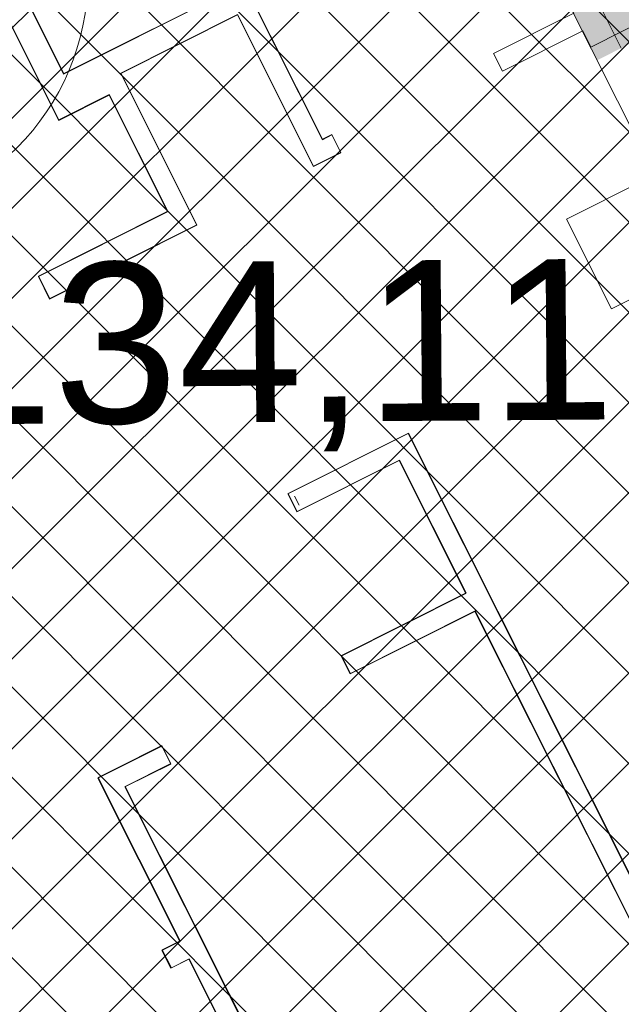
# Model space of a CAD drawing. Header units: metres. Extents: x 7472034 to 8439876, y 5890181 to 5961460.
# Tile 160 of 202: x 8439522.86 to 8439525.86, y 5890392.64 to 5890397.55. Entities that reach past the tile are written whole.
import ezdxf
from ezdxf import colors
from ezdxf.entities.mleader import LeaderData, LeaderLine
from ezdxf.enums import TextEntityAlignment as Align
from ezdxf.math import Vec2, Vec3

# ---------------------------------------------------------------- set-up
doc = ezdxf.new("R2010")
doc.units = ezdxf.units.M
doc.header["$MEASUREMENT"] = 0
doc.linetypes.add('CENTER', pattern=[2, 1.25, -0.25, 0.25, -0.25])
doc.layers.get('0').update_dxf_attribs({"linetype": 'CONTINUOUS', "lineweight": 5})
doc.layers.get('Defpoints').update_dxf_attribs({"linetype": 'CONTINUOUS'})
for name, color, linetype, lineweight in [('### Krawężnik', 6, 'CONTINUOUS', 35), ('### rzędne', 172, 'CONTINUOUS', 35), ('_a_widok', 7, 'CONTINUOUS', 5), ('_IS.TABELKA', 7, 'CONTINUOUS', 20), ('drzwi', 7, 'CONTINUOUS', 20), ('dystrybutor', 252, 'CONTINUOUS', 15), ('KOLOR-OBIEKT', 21, 'CONTINUOUS', 13), ('ZAG-obrys 018 wymiary', 7, 'CONTINUOUS', 18), ('ZAG-OBRYS005', 7, 'CONTINUOUS', 0)]:
    doc.layers.add(name, color=color, linetype=linetype, lineweight=lineweight)
doc.layers.add('100_rzut_wym_wew', color=7, linetype='CONTINUOUS')
doc.layers.add('Ściany grube', color=51, linetype='CONTINUOUS')
doc.layers.add('_IS_NO', color=11, linetype='CONTINUOUS', lineweight=20, plot=False)
doc.styles.add('ARIAL', font='arial.ttf')
doc.styles.add('DIM', font='simplex.shx', dxfattribs={"width": 0.8})
doc.styles.add('RS', font='Romans.shx', dxfattribs={"width": 0.7})
doc.dimstyles.new('DIM-WEW_500', dxfattribs={"dimscale": 5, "dimtxt": 18, "dimasz": 10, "dimexe": 4, "dimexo": 8, "dimgap": 5, "dimtad": 1, "dimlfac": 0.01, "dimzin": 9, "dimdsep": 46, "dimtxsty": 'DIM', "dimblk": 'ARCHTICK', "dimcen": 5, "dimclrt": 112, "dimadec": 4, "dimazin": 2, "dimtfac": 4, "dimtmove": 0, "dimatfit": 3, "dimldrblk": 'ARCHTICK', "dimfxl": 0, "dimtolj": 1, "dimlwd": 13, "dimarcsym": 0})
pattern_1 = [(45, (967499.202946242, -71042.94610979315), (-0.2245064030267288, 0.2245064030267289), []), (135, (967499.202946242, -71042.94610979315), (-0.2245064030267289, -0.2245064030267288), [])]
pattern_2 = [(45, (967499.2092647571, -71042.97165620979), (-0.2245064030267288, 0.2245064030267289), []), (135, (967499.2092647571, -71042.97165620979), (-0.2245064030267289, -0.2245064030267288), [])]

# ---------------------------------------------------------------- blocks, each defined once
blk = doc.blocks.new('A$C6A91272F')
at = {"ltscale": 0.1}
h = blk.add_hatch(color=256, dxfattribs=at)
h.dxf.hatch_style = 1
edge = h.paths.add_edge_path()
edge.add_line((705.3357828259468, 1004.648025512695), (1.335779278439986, 1004.648025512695))
edge.add_line((1.335779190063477, 1004.648025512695), (1.335779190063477, 80.64918178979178))
edge.add_line((1.335779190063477, 80.64918172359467), (37.33577814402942, 80.64918174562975))
edge.add_line((37.33577811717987, 80.64918172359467), (37.33577811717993, 116.3991696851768))
edge.add_line((37.33577823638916, 116.3991696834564), (37.33577899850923, 127.6491803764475))
edge.add_line((37.3357789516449, 127.6491804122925), (37.33577895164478, 968.6480249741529))
edge.add_line((37.3357789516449, 968.6480250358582), (705.3357827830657, 968.648025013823))
edge.add_line((705.3357827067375, 968.6480250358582), (705.3357827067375, 1004.648025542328))
blk.add_line((1269.335779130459, 968.6480243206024), (462.7524453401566, 968.6480244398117), dxfattribs=at)
at = {"layer": 'dystrybutor', "color": 8, "ltscale": 0.1}
for q in [(50.33578497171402, 982.1480232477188), (577.8357827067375, 982.1480232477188)]:
    blk.add_line((705.3357827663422, 982.1480232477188), q, dxfattribs=at)
at = {"layer": 'dystrybutor', "color": 8}
for p, q in [((689.3357791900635, 833.8952829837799), (679.3357791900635, 833.8952829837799)), ((679.3357791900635, 833.8952829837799), (679.3357793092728, 828.6480255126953)), ((689.3357791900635, 833.8952829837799), (679.3357791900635, 833.8952829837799)), ((679.3357791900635, 833.8952829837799), (679.3357793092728, 828.6480255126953)), ((689.3357793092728, 818.6480255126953), (689.3357791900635, 833.8952829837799)), ((689.3357793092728, 818.6480255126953), (689.3357791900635, 833.8952829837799)), ((679.3357793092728, 828.6480255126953), (592.3357791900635, 828.648025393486)), ((679.3357793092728, 828.6480255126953), (592.3357791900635, 828.648025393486)), ((592.3357791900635, 828.648025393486), (592.3357792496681, 728.148025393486)), ((592.3357791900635, 828.648025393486), (592.3357792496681, 728.148025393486)), ((604.8357792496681, 753.6480255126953), (604.8357793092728, 818.6480255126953)), ((604.8357793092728, 818.6480255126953), (689.3357793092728, 818.6480255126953)), ((604.8357792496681, 753.6480255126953), (604.8357793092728, 818.6480255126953)), ((604.8357793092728, 818.6480255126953), (689.3357793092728, 818.6480255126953)), ((1077.335779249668, 801.1816946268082), (829.3357791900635, 801.1816945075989)), ((829.3357791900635, 801.1816945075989), (829.3357791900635, 734.1480255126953)), ((1077.335779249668, 801.1816946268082), (829.3357791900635, 801.1816945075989)), ((829.3357791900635, 801.1816945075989), (829.3357791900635, 734.1480255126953)), ((839.3357792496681, 791.148025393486), (913.3371090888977, 791.1480255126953)), ((839.3357792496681, 791.148025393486), (913.3371090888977, 791.1480255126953)), ((839.3357792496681, 734.1480255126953), (839.3357792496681, 791.148025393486)), ((839.3357792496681, 734.1480255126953), (839.3357792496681, 791.148025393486)), ((913.3371090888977, 791.1480255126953), (913.3355008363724, 721.6480256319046)), ((913.3371090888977, 791.1480255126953), (913.3355008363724, 721.6480256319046)), ((923.3357797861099, 791.148025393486), (1269.335779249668, 791.1480256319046)), ((923.3357797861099, 791.148025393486), (1269.335779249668, 791.1480256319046)), ((923.335849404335, 721.648025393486), (923.3357797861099, 791.148025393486)), ((923.335849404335, 721.648025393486), (923.3357797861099, 791.148025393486)), ((689.3357792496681, 753.6480255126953), (604.8357792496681, 753.6480255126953)), ((689.3357792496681, 753.6480255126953), (604.8357792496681, 753.6480255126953)), ((689.3357791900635, 671.648025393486), (689.3357792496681, 753.6480255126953)), ((689.3357791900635, 671.648025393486), (689.3357792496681, 753.6480255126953)), ((611.8357792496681, 715.6480255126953), (611.8357791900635, 743.6480255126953)), ((611.8357791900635, 743.6480255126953), (676.8357775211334, 743.6480255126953)), ((611.8357792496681, 715.6480255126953), (611.8357791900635, 743.6480255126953)), ((611.8357791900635, 743.6480255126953), (676.8357775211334, 743.6480255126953)), ((676.8357775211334, 743.6480255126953), (676.8352742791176, 671.6480255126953)), ((676.8357775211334, 743.6480255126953), (676.8352742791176, 671.6480255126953)), ((831.8357792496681, 736.6480255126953), (836.8357792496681, 736.648025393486)), ((831.8357792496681, 736.6480255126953), (836.8357792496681, 736.648025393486)), ((829.3357791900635, 734.1480255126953), (839.3357792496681, 734.1480255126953)), ((829.3357791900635, 734.1480255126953), (839.3357792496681, 734.1480255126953)), ((592.3357792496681, 728.148025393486), (412.3357792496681, 728.1480255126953)), ((592.3357792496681, 728.148025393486), (412.3357792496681, 728.1480255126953)), ((913.3355008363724, 721.6480256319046), (923.335849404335, 721.648025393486)), ((913.3355008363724, 721.6480256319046), (923.335849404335, 721.648025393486)), ((187.3357792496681, 715.6480255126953), (611.8357792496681, 715.6480255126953)), ((187.3357792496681, 715.6480255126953), (611.8357792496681, 715.6480255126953)), ((676.8352742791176, 671.6480255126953), (689.3357791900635, 671.648025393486)), ((676.8352742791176, 671.6480255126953), (689.3357791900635, 671.648025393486)), ((923.3355181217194, 621.6488400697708), (913.3356927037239, 621.6472107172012)), ((923.3355181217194, 621.6488400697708), (913.3356927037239, 621.6472107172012)), ((913.3356927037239, 621.6472107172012), (913.3357762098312, 596.1480256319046)), ((913.3356927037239, 621.6472107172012), (913.3357762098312, 596.1480256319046)), ((923.3357793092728, 596.1480255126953), (923.3355181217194, 621.6488400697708)), ((923.3357793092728, 596.1480255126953), (923.3355181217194, 621.6488400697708)), ((913.3357762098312, 596.1480256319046), (913.3357762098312, 596.1472998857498)), ((913.3357762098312, 596.1480256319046), (913.3357762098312, 596.1472998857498)), ((913.3357762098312, 596.1472998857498), (913.3357762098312, 586.1472998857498)), ((913.3357762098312, 596.1472998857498), (913.3357762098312, 586.1472998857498)), ((1269.335779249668, 596.1480255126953), (923.3357793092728, 596.1480255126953)), ((923.3357793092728, 596.1480255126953), (923.3357793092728, 596.1480255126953)), ((923.3357793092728, 596.1480255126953), (923.3357793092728, 596.1480255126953)), ((1269.335779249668, 596.1480255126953), (923.3357793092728, 596.1480255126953)), ((923.3357793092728, 596.1480255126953), (923.3357793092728, 596.1480255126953)), ((923.3357793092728, 596.1480255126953), (923.3357793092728, 596.1480255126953)), ((913.3357762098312, 586.1472998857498), (1004.335779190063, 586.1480256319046)), ((913.3357762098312, 586.1472998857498), (1004.335779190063, 586.1480256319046)), ((1004.335779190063, 586.1480256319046), (1004.335779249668, 576.1396111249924)), ((1004.335779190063, 586.1480256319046), (1004.335779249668, 576.1396111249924)), ((1014.335779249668, 576.1396112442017), (1014.335779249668, 586.1480255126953)), ((1014.335779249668, 586.1480255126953), (1269.335779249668, 586.1480255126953)), ((1014.335779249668, 576.1396112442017), (1014.335779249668, 586.1480255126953)), ((1014.335779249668, 586.1480255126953), (1269.335779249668, 586.1480255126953)), ((1004.335779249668, 576.1396111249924), (1014.335779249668, 576.1396112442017)), ((1004.335779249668, 576.1396111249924), (1014.335779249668, 576.1396112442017))]:
    blk.add_line(p, q, dxfattribs=at)
blk = doc.blocks.new('NUMER_')
blk.add_circle((0, 0), 120)
at = {"style": 'ARIAL'}
blk.add_attdef('1', (-58.85081040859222, -80.22409284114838), '', height=170, rotation=359.9999984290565, dxfattribs=at)
blk = doc.blocks.new('_Oblique')
at = {"color": 0, "linetype": 'ByBlock', "lineweight": -2}
blk.add_line((-0.5, -0.5), (0.5, 0.5), dxfattribs=at)
blk = doc.blocks.new('*D48')
at = {"layer": 'Defpoints', "color": 0, "linetype": 'Continuous', "lineweight": 60}
for p in [(8439522.898040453, 5890403.794841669, 2.493151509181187e-06), (8439514.639453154, 5890399.659210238, 2.493151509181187e-06), (8439515.964052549, 5890397.0140713)]:
    blk.add_point(p, dxfattribs=at)
at = {"layer": 'ZAG-obrys 018 wymiary', "color": 0, "linetype": 'Continuous', "lineweight": -2}
for p, q in [((8439523.256250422, 5890403.079519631), (8439524.401744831, 5890400.792041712)), ((8439514.997663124, 5890398.9438882), (8439516.143157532, 5890396.656410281))]:
    blk.add_line(p, q, dxfattribs=at)
at = {"layer": 'ZAG-obrys 018 wymiary', "color": 0, "linetype": 'Continuous', "lineweight": 13}
blk.add_line((8439524.222639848, 5890401.149702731), (8439515.964052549, 5890397.0140713), dxfattribs=at)
at = {"layer": 'ZAG-obrys 018 wymiary', "color": 0, "linetype": 'Continuous', "lineweight": 13, "xscale": 0.3, "yscale": 0.3, "zscale": 0.3}
for p, rotation in [((8439524.222639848, 5890401.149702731), 26.6002161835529), ((8439515.964052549, 5890397.0140713), 206.6002161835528)]:
    blk.add_blockref('_Oblique', p, dxfattribs=dict(at, rotation=rotation))
at = {"layer": 'ZAG-obrys 018 wymiary', "color": 112, "linetype": 'Continuous', "lineweight": 25, "insert": (8439519.824688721, 5890399.618378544), "char_height": 0.8, "attachment_point": 5, "rotation": 26.60021618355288, "style": 'RS'}
blk.add_mtext('\\A1;9.24', dxfattribs=at)
blk = doc.blocks.new('_ArchTick')
at = {"layer": '100_rzut_wym_wew', "color": 0, "linetype": 'Continuous', "const_width": 0.15}
blk.add_lwpolyline([(-0.5, -0.5), (0.5, 0.5)], dxfattribs=at)
blk = doc.blocks.new('A$C1D2679FE')
at = {"layer": 'KOLOR-OBIEKT', "lineweight": 9, "ltscale": 200}
h = blk.add_hatch(dxfattribs=at)
h.set_pattern_fill('ANSI37', color=253, scale=0.1, angle=16)
h.set_pattern_definition([(61, (-7471780.020262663, -5961378.212846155), (-0.2776917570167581, 0.153927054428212), []), (151, (-7471780.020262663, -5961378.212846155), (-0.153927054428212, -0.2776917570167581), [])])
edge = h.paths.add_edge_path()
edge.add_line((196.975401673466, 33.54016214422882), (192.3495923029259, 34.13512154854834))
edge.add_line((192.3495923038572, 34.13512154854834), (187.7176397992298, 34.7308710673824))
edge.add_line((187.7176398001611, 34.7308710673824), (178.5077782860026, 36.15998750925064))
edge.add_line((178.5077782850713, 36.15998750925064), (176.6601969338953, 36.5026140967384))
edge.add_arc((181.3685569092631, 38.18527459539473), 5.000000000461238, 199.6657310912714, 261.1796204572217)
edge.add_line((180.6018702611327, 33.24440507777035), (187.358021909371, 32.19603671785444))
edge.add_line((187.3580219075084, 32.19603671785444), (192.0230219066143, 31.59603671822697))
edge.add_line((192.0230219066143, 31.59603671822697), (196.6880219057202, 30.9960367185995))
edge.add_line((196.6880219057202, 30.9960367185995), (201.9780219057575, 30.48103671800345))
edge.add_line((201.9780219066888, 30.48103671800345), (207.2680219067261, 29.96603671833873))
edge.add_line((207.2680219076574, 29.96603671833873), (216.468021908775, 29.35603671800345))
edge.add_line((216.4680219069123, 29.35603671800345), (221.8830219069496, 29.11103671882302))
edge.add_line((221.8830219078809, 29.11103671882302), (227.2980219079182, 28.86603671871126))
edge.add_line((227.2980219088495, 28.86603671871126), (233.718021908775, 28.60103671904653))
edge.add_line((233.7180219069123, 28.60103671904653), (240.1380219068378, 28.33603671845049))
edge.add_line((240.1380219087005, 28.33603671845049), (245.3280219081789, 28.076036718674))
edge.add_line((245.3280219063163, 28.076036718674), (246.1380219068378, 28.00603671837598))
edge.add_line((246.1380219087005, 28.00603671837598), (248.4280219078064, 27.98603671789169))
edge.add_line((248.4280219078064, 27.98603671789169), (251.4080219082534, 28.33603671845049))
edge.add_line((251.4080219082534, 28.33603671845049), (255.3380219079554, 29.13603671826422))
edge.add_line((255.3380219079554, 29.13603671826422), (258.1480219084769, 30.35603671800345))
edge.add_line((258.1480219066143, 30.35603671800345), (260.6280219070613, 32.076036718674))
edge.add_line((260.6280219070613, 32.076036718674), (262.7080219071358, 34.29603671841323))
edge.add_line((262.7080219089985, 34.29603671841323), (264.3880219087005, 36.826036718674))
edge.add_line((264.3880219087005, 36.826036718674), (265.608021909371, 39.59603671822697))
edge.add_line((265.6080219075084, 39.59603671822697), (266.4080219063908, 42.53603671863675))
edge.add_line((266.4080219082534, 42.53603671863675), (266.6380219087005, 45.60603671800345))
edge.add_line((266.6380219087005, 45.60603671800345), (266.3380219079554, 48.59603671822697))
edge.add_line((266.3380219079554, 48.59603671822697), (265.628021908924, 51.53603671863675))
edge.add_line((265.6280219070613, 51.53603671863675), (264.5280219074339, 54.28603671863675))
edge.add_line((264.5280219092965, 54.28603671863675), (263.3880219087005, 57.11603671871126))
edge.add_line((263.3880219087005, 57.11603671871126), (262.5430219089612, 59.47103671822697))
edge.add_line((262.5430219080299, 59.47103671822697), (261.6980219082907, 61.826036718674))
edge.add_line((261.6980219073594, 61.826036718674), (260.5980219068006, 65.15103671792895))
edge.add_line((260.5980219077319, 65.15103671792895), (259.4980219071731, 68.47603671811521))
edge.add_line((259.4980219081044, 68.47603671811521), (257.3916487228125, 67.77919145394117))
edge.add_line((257.3916487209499, 67.77919145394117), (258.1675714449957, 64.34697791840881))
edge.add_line((258.167571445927, 64.34697791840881), (259.2776264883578, 60.99158426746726))
edge.add_line((259.2776264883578, 60.99158426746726), (260.1334384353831, 58.60645156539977))
edge.add_line((260.1334384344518, 58.60645156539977), (260.9950570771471, 56.20513570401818))
edge.add_line((260.9950570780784, 56.20513570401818), (262.1522789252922, 53.33238322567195))
edge.add_line((262.1522789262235, 53.33238322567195), (263.1827648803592, 50.75616833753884))
edge.add_line((263.1827648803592, 50.75616833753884), (263.8083402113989, 48.16575780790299))
edge.add_line((263.8083402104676, 48.16575780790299), (264.0684198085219, 45.57363114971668))
edge.add_line((264.0684198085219, 45.57363114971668), (263.8734869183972, 42.97170083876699))
edge.add_line((263.8734869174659, 42.97170083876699), (263.1880731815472, 40.45280535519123))
edge.add_line((263.1880731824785, 40.45280535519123), (262.1337886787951, 38.05906103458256))
edge.add_line((262.1337886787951, 38.05906103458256), (260.6936748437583, 35.89031817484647))
edge.add_line((260.6936748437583, 35.89031817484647), (258.9457271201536, 34.02472012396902))
edge.add_line((258.9457271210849, 34.02472012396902), (256.8967191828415, 32.60363397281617))
edge.add_line((256.8967191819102, 32.60363397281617), (254.5645412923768, 31.59108698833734))
edge.add_line((254.5645412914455, 31.59108698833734), (251.0026761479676, 30.86602538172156))
edge.add_line((251.0026761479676, 30.86602538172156), (248.2893446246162, 30.54734550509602))
edge.add_line((248.2893446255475, 30.54734550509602), (246.2595893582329, 30.56507262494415))
edge.add_line((246.2595893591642, 30.56507262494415), (245.5023283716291, 30.63051493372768))
edge.add_line((245.5023283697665, 30.63051493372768), (240.2548571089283, 30.89339403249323))
edge.add_line((240.2548571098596, 30.89339403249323), (233.8236017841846, 31.1588586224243))
edge.add_line((233.8236017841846, 31.1588586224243), (227.4086662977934, 31.42364957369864))
edge.add_line((227.4086662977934, 31.42364957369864), (221.9987299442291, 31.66842047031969))
edge.add_line((221.9987299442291, 31.66842047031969), (217.4544723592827, 31.90290945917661))
edge.add_line((217.4544723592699, 31.90290945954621), (217.0910134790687, 31.92589690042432))
edge.add_line((217.0910134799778, 31.92589689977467), (214.8768218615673, 32.06593639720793))
edge.add_line((214.876821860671, 32.06593639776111), (207.0033997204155, 32.56390146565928))
edge.add_line((207.0033997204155, 32.56390146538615), (202.2260741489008, 33.02899081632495))
edge.add_line((202.2260741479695, 33.02899081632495), (196.975401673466, 33.54016214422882))
blk = doc.blocks.new('A$C2C426404')
at = {"layer": '_IS_NO'}
blk.add_open_spline([(83.9709191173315, 37.81401572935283, 2.493151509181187e-06), (89.24957570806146, 27.78922869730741, 1.662101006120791e-06), (91.69356783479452, 25.92546564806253, 8.310505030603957e-07), (90.12814651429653, 25.47781100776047)], degree=3, dxfattribs=at)
at = {"layer": '### rzędne', "color": 0, "linetype": 'CENTER', "lineweight": 25, "insert": (80.87437688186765, 30.42386766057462, 2.493151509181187e-06), "char_height": 0.8, "attachment_point": 1, "rotation": 0.43190741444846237, "style": 'ARIAL'}
blk.add_mtext('p.p.p.134,11', dxfattribs=at)
blk = doc.blocks.new('A$C1E3701F3')
at = {"layer": 'Ściany grube', "linetype": 'ByBlock', "lineweight": 9, "ltscale": 5, "elevation": -3.258664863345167e-10}
for points in [[(186.0004967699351, 700.0839778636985), (610.5004967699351, 700.0839778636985), (610.5004967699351, 728.0839778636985), (675.5004950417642, 728.0839778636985), (675.4999918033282, 656.083977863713), (688.0004967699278, 656.083977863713), (688.0004967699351, 738.0839778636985), (603.5004967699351, 738.0839778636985), (603.5004967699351, 803.0839778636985), (688.0004967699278, 803.0839778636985), (688.0004967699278, 818.33123539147), (678.0004967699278, 818.33123539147), (678.0004967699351, 813.0839778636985), (591.0004967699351, 813.0839778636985), (591.0004967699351, 712.5839778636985), (411.0004967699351, 712.5839778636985)], [(1268.000496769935, 790.0839778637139), (1088.000496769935, 790.0839778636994), (1088.000497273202, 955.5832686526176), (1102.013226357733, 955.5846874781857), (1101.987687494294, 989.0839778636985), (827.0004456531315, 989.0839778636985), (827.0004456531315, 953.0839778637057), (1076.000496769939, 953.0839778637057), (1076.000496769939, 785.6176469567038), (828.0004967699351, 785.6176469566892), (828.0004967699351, 718.5839778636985), (838.0004967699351, 718.5839778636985), (838.0004967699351, 775.5839778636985), (912.0018265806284, 775.5839778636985), (912.0002183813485, 706.0839778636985), (922.000567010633, 706.0839778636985), (922.0004973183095, 775.5839778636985), (1268.000496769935, 775.5839778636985)], [(1268.000496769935, 580.5839778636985), (922.0004967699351, 580.5839778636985), (922.0004967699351, 580.5839778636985), (922.0004967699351, 580.5839778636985), (922.0002357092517, 606.0847925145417), (912.0004102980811, 606.083163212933), (912.0004937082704, 580.5839778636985), (912.0004937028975, 580.5832521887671), (912.0004937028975, 570.5832521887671), (1003.000496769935, 570.5839778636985), (1003.000495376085, 560.5755636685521), (1013.000495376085, 560.5755636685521), (1013.000496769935, 570.5839778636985), (1268.000496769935, 570.5839778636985)]]:
    blk.add_lwpolyline(points, dxfattribs=at)
blk.add_lwpolyline([(561.4171628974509, 989.0839778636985), (561.4171628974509, 953.0839778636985), (678.0004967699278, 953.0839778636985), (678.0004967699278, 908.3312353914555), (688.0004967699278, 908.3312353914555), (688.0004967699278, 953.0839778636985), (697.000446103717, 953.0839778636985), (697.000446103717, 989.0839778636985)], close=True, dxfattribs=at)
blk = doc.blocks.new('KS.P.I')
at = {"layer": '_a_widok'}
ml = blk.add_multileader_mtext('Standard', dxfattribs=at)
ml.set_content('\\A1;{\\H1.2x;BK\\H0.78x;\\S134,09/132,81;}', color=256, style='RS')
ml.set_leader_properties()
ml.build(insert=Vec2(0, 0))
ml.multileader.update_dxf_attribs({"text_left_attachment_type": 2, "text_right_attachment_type": 2, "dogleg_length": 0.2, "arrow_head_size": 0.25})
ctx = ml.context
ctx.base_point, ctx.char_height, ctx.arrow_head_size, ctx.landing_gap_size, ctx.plane_origin = Vec3(7472024.854693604, 5961428.40469183), 0.75, 0.25, 0.25, Vec3(7472009.681751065, 5961435.732276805)
ctx.left_attachment, ctx.right_attachment, ctx.text_align_type = 2, 2, 1
notes = []
notes.append((ctx, [(1, (1, 1, 0), (7472029.034693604, 5961428.40469183), (-1, 0), 0.2, [(3, [(7472029.168729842, 5961435.843951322)], 0, [])])]))
ctx.mtext.insert, ctx.mtext.width, ctx.mtext.alignment, ctx.mtext.flow_direction = Vec3(7472026.844693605, 5961429.357406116), 8.844456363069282, 2, 5
for ctx, leaders in notes:
    for number, flags, end, landing, length, lines in leaders:
        leader = LeaderData()
        leader.index, (leader.has_last_leader_line, leader.has_dogleg_vector, leader.attachment_direction) = number, flags
        leader.last_leader_point, leader.dogleg_vector, leader.dogleg_length = Vec3(end), Vec3(landing), length
        for number, points, colour, breaks in lines:
            line = LeaderLine()
            line.index, line.vertices, line.color, line.breaks = number, Vec3.list(points), colors.encode_raw_color(colour), breaks
            leader.lines.append(line)
        ctx.leaders.append(leader)

msp = doc.modelspace()

# ---------------------------------------------------------------- hatches: boundary and pattern name
at = {"layer": 'KOLOR-OBIEKT', "lineweight": 9}
h = msp.add_hatch(dxfattribs=at)
h.set_pattern_fill('ANSI37', color=73, scale=0.1)
h.set_pattern_definition(pattern_2)
edge = h.paths.add_edge_path()
edge.add_arc((8439443.60123986, 5890379.17988472), 6.652831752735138, 296.7043321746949, 335.0331150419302)
edge.add_arc((8439476.194075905, 5890367.917634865), 27.87464989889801, 155.1393615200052, 162.3446315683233, ccw=False)
edge.add_arc((8439457.399943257, 5890376.211109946), 7.345078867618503, 127.98309878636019, 152.2023641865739, ccw=False)
edge.add_arc((8439457.741930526, 5890376.488713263), 7.349948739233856, 107.1989600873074, 131.4182254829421, ccw=False)
edge.add_line((8439455.568618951, 5890383.509999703), (8439473.898437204, 5890392.710084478))
edge.add_arc((8439481.742870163, 5890376.384611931), 18.11232128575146, 99.26977735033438, 115.6644084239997, ccw=False)
edge.add_line((8439478.825278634, 5890394.260401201), (8439481.377171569, 5890394.321440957))
edge.add_arc((8439482.909595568, 5890377.390082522), 17.00056533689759, 88.22393661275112, 95.17163768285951, ccw=False)
edge.add_arc((8439482.561499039, 5890405.235869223), 10.88860248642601, 274.6092070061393, 298.9976789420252)
edge.add_arc((8443006.923870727, 5883371.657126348), 7856.29059094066, 116.59181359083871, 116.61107962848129, ccw=False)
edge.add_arc((8439465.895823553, 5890431.340313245), 42.15757971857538, 305.2087751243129, 306.7865132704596)
edge.add_arc((8439488.80074795, 5890400.283338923), 3.577668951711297, 310.8590814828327, 340.7280968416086)
edge.add_line((8439492.177934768, 5890399.102523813), (8439493.275267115, 5890403.980640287))
edge.add_line((8439493.275267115, 5890403.980640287), (8439502.266345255, 5890408.28072203))
edge.add_line((8439502.266345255, 5890408.28072203), (8439504.844191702, 5890407.694009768))
edge.add_line((8439504.844191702, 5890407.694009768), (8439506.125281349, 5890405.329609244))
edge.add_arc((8439507.019670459, 5890405.776898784), 0.9999999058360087, 206.5699188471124, 283.6833393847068)
edge.add_line((8439507.256226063, 5890404.805280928), (8439511.624560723, 5890406.970734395))
edge.add_line((8439511.624560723, 5890406.970734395), (8439511.39896348, 5890407.420225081))
edge.add_line((8439511.39896348, 5890407.420225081), (8439510.561982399, 5890407.017405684))
edge.add_line((8439510.561982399, 5890407.017405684), (8439509.330427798, 5890409.481424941))
edge.add_line((8439509.330427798, 5890409.481424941), (8439512.635426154, 5890411.138401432))
edge.add_line((8439512.635426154, 5890411.138401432), (8439512.638568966, 5890411.136467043))
edge.add_line((8439512.638568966, 5890411.136467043), (8439515.998443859, 5890412.829496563))
edge.add_line((8439515.998443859, 5890412.829496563), (8439517.239018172, 5890410.325621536))
edge.add_line((8439517.239018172, 5890410.325621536), (8439513.919446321, 5890408.633274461))
edge.add_line((8439513.919446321, 5890408.633274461), (8439514.091312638, 5890408.235941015))
edge.add_line((8439514.091312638, 5890408.235941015), (8439518.839102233, 5890410.604261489))
edge.add_line((8439518.839102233, 5890410.604261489), (8439518.585943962, 5890412.843737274))
edge.add_line((8439518.585943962, 5890412.843737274), (8439518.274555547, 5890413.628049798))
edge.add_line((8439518.274555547, 5890413.628049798), (8439517.839658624, 5890414.494365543))
edge.add_line((8439517.839658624, 5890414.494365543), (8439524.310164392, 5890417.742607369))
edge.add_line((8439524.310164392, 5890417.742607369), (8439525.122207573, 5890416.124990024))
edge.add_line((8439525.122207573, 5890416.124990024), (8439526.840645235, 5890414.670893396))
edge.add_line((8439526.840645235, 5890414.670893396), (8439527.244697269, 5890414.489695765))
edge.add_arc((8439552.769967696, 5890317.570311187), 100.2242811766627, 102.79246926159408, 104.75471345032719, ccw=False)
edge.add_arc((8439529.321881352, 5890420.105147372), 4.960037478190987, 284.6730648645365, 320.3902958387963)
edge.add_arc((8435016.013859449, 5889290.11735932), 4655.555010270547, 14.00691021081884, 14.04831962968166)
edge.add_line((8439532.327549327, 5890420.207226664), (8439525.877549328, 5890423.127226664))
edge.add_line((8439525.877549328, 5890423.127226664), (8439431.028022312, 5890376.803268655))
edge.add_line((8439431.028022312, 5890376.803268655), (8439435.479127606, 5890375.417226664))
edge.add_line((8439435.479127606, 5890375.417226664), (8439446.590932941, 5890373.236661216))
edge = h.paths.add_edge_path()
edge.add_arc((8439530.228804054, 5890405.916425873), 3.001836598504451, 99.44813666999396, 208.2631515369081)
edge.add_line((8439527.5848402, 5890404.494990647), (8439533.209264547, 5890393.206690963))
edge.add_line((8439533.209264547, 5890393.206690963), (8439519.17443581, 5890386.185049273))
edge.add_line((8439519.17443581, 5890386.185049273), (8439523.57812012, 5890377.411604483))
edge.add_line((8439523.57812012, 5890377.411604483), (8439517.455507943, 5890374.324033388))
edge.add_line((8439517.455507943, 5890374.324033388), (8439517.445860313, 5890374.319191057))
edge.add_line((8439517.445860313, 5890374.319191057), (8439517.33905848, 5890374.265585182))
edge.add_line((8439517.33905848, 5890374.265585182), (8439516.815779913, 5890375.308140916))
edge.add_line((8439516.815779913, 5890375.308140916), (8439511.370501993, 5890372.574998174))
edge.add_line((8439511.370501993, 5890372.574998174), (8439511.888417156, 5890371.529804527))
edge.add_line((8439511.888417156, 5890371.529804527), (8439506.425671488, 5890368.787948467))
edge.add_line((8439506.425671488, 5890368.787948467), (8439505.890341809, 5890369.841556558))
edge.add_line((8439505.890341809, 5890369.841556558), (8439505.8884594, 5890369.869391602))
edge.add_line((8439505.8884594, 5890369.869391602), (8439500.283276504, 5890366.97762632))
edge.add_line((8439500.283276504, 5890366.97762632), (8439519.478066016, 5890366.160130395))
edge.add_line((8439519.478066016, 5890366.160130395), (8439542.767549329, 5890378.417226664))
edge.add_line((8439542.767549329, 5890378.417226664), (8439538.675788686, 5890394.802262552))
edge.add_line((8439538.675788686, 5890394.802262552), (8439537.066416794, 5890401.238139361))
edge.add_line((8439537.066416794, 5890401.238139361), (8439535.557306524, 5890407.69906358))
edge.add_arc((8439531.145391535, 5890400.872499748), 8.128158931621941, 57.12596579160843, 99.98506404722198)
edge = h.paths.add_edge_path()
edge.add_line((8439470.194509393, 5890384.137651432), (8439461.355169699, 5890379.697090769))
edge.add_line((8439461.355169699, 5890379.697090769), (8439460.080861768, 5890379.068371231))
edge.add_line((8439460.080861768, 5890379.068371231), (8439457.869254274, 5890377.642639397))
edge.add_arc((8439460.609507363, 5890373.444653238), 5.013190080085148, 123.1346622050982, 204.022759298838)
edge.add_line((8439456.030540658, 5890371.403786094), (8439459.447549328, 5890370.707226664))
edge.add_line((8439459.447549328, 5890370.707226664), (8439480.497107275, 5890367.736747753))
edge.add_line((8439480.497107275, 5890367.736747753), (8439497.963342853, 5890367.082590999))
edge.add_line((8439497.963342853, 5890367.082590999), (8439496.62020549, 5890369.722641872))
edge.add_line((8439496.62020549, 5890369.722641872), (8439494.91788047, 5890373.087302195))
edge.add_arc((8439489.468037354, 5890366.363615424), 8.654984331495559, 50.97371617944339, 58.22889977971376)
edge.add_line((8439494.025120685, 5890373.721722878), (8439490.036071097, 5890376.575637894))
edge.add_line((8439490.036071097, 5890376.575637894), (8439489.954459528, 5890375.592465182))
edge.add_line((8439489.954459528, 5890375.592465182), (8439490.917133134, 5890375.538648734))
edge.add_line((8439490.917133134, 5890375.538648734), (8439490.678913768, 5890371.956837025))
edge.add_line((8439490.678913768, 5890371.956837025), (8439482.55041443, 5890372.440399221))
edge.add_line((8439482.55041443, 5890372.440399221), (8439482.851718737, 5890376.020734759))
edge.add_line((8439482.851718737, 5890376.020734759), (8439487.354100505, 5890375.749064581))
edge.add_line((8439487.354100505, 5890375.749064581), (8439487.521080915, 5890378.34061919))
edge.add_line((8439487.521080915, 5890378.34061919), (8439481.803471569, 5890382.401025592))
edge.add_arc((8439487.942466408, 5890392.088814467), 11.46911116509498, 231.6002274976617, 237.6382272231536, ccw=False)
edge.add_line((8439480.818489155, 5890383.100518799), (8439480.351152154, 5890383.41057529))
edge.add_line((8439480.351152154, 5890383.41057529), (8439479.210044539, 5890382.939428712))
edge.add_line((8439479.210044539, 5890382.939428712), (8439480.412913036, 5890383.399613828))
edge.add_arc((8439474.682487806, 5890375.167564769), 10.03017472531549, 55.15777404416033, 116.5800473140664)
h.paths.add_polyline_path([(8439461.898919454, 5890370.792156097), (8439462.257176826, 5890373.552492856)], flags=16)
h = msp.add_hatch(dxfattribs=at)
h.set_pattern_fill('ANSI37', color=253, scale=0.1)
h.set_pattern_definition(pattern_2)
edge = h.paths.add_edge_path()
edge.add_arc((8439529.163071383, 5890420.279666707), 5.193757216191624, 276.50229096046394, 320.0240354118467, ccw=False)
edge.add_line((8439529.751227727, 5890415.119319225), (8439525.812744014, 5890414.153171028))
edge.add_line((8439525.812744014, 5890414.153171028), (8439519.208160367, 5890410.804184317))
edge.add_line((8439519.208160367, 5890410.804184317), (8439517.988028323, 5890410.126512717))
edge.add_line((8439517.988028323, 5890410.126512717), (8439514.091312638, 5890408.235941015))
edge.add_line((8439514.091312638, 5890408.235941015), (8439511.613697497, 5890406.992378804))
edge.add_line((8439511.613697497, 5890406.992378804), (8439509.258949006, 5890405.810485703))
edge.add_line((8439509.258949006, 5890405.810485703), (8439507.371756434, 5890404.83508177))
edge.add_arc((8439506.940777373, 5890405.737469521), 1.000023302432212, 206.5712342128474, 295.5290722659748, ccw=False)
edge.add_line((8439506.046377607, 5890405.290148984), (8439504.844186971, 5890407.693988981))
edge.add_line((8439504.844186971, 5890407.693988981), (8439502.261629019, 5890408.281795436))
edge.add_line((8439502.261629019, 5890408.281795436), (8439499.350132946, 5890407.011538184))
edge.add_line((8439499.350132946, 5890407.011538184), (8439493.30510976, 5890403.995621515))
edge.add_line((8439493.30510976, 5890403.995621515), (8439492.177918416, 5890399.102451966))
edge.add_arc((8439488.801253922, 5890400.282879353), 3.577047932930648, 293.05521913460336, 340.73119789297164, ccw=False)
edge.add_line((8439490.202090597, 5890396.991537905), (8439487.801423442, 5890395.78932472))
edge.add_arc((8439482.51122255, 5890404.317896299), 10.03607286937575, 278.1216072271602, 301.8109775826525, ccw=False)
edge.add_line((8439483.9290645, 5890394.382480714), (8439478.825278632, 5890394.260401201))
edge.add_arc((8439481.742870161, 5890376.384611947), 18.11232126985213, 99.26977735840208, 115.6644084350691)
edge.add_line((8439473.898437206, 5890392.710084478), (8439455.537130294, 5890383.494194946))
edge.add_arc((8439458.368862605, 5890375.380272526), 8.593860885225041, 109.2388197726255, 150.5606865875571)
edge.add_line((8439450.884668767, 5890379.604167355), (8439456.921008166, 5890377.849276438))
edge.add_line((8439456.921008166, 5890377.849276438), (8439458.055979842, 5890377.519316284))
edge.add_arc((8439462.056345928, 5890374.376166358), 5.087466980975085, 112.4172144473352, 141.842727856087, ccw=False)
edge.add_line((8439460.116249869, 5890379.079181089), (8439470.201913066, 5890384.141371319))
edge.add_arc((8439474.670732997, 5890375.058466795), 10.12272227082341, 52.60385305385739, 116.19734301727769, ccw=False)
edge.add_line((8439480.818489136, 5890383.100518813), (8439494.035062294, 5890373.735722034))
edge.add_arc((8439499.404929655, 5890380.165137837), 8.376924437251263, 230.1312663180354, 239.1071883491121)
edge.add_arc((8439492.046879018, 5890368.073539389), 5.778072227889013, 28.405105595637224, 58.05675779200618, ccw=False)
edge.add_line((8439497.129307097, 5890370.822183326), (8439498.920012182, 5890367.249241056))
edge.add_line((8439498.920012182, 5890367.249241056), (8439502.137476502, 5890368.864147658))
edge.add_line((8439502.137476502, 5890368.864147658), (8439500.881438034, 5890371.366619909))
edge.add_arc((8439501.41146424, 5890371.651481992), 0.6017260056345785, 32.69127385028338, 208.2557647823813, ccw=False)
edge.add_line((8439501.917872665, 5890371.97648152), (8439503.213570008, 5890369.395299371))
edge.add_line((8439503.213570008, 5890369.395299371), (8439521.788261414, 5890378.745992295))
edge.add_line((8439521.788261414, 5890378.745992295), (8439512.863585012, 5890396.520876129))
edge.add_arc((8439515.497668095, 5890397.863594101), 2.956566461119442, 115.92003145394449, 207.0101116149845, ccw=False)
edge.add_line((8439514.20530482, 5890400.522744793), (8439524.043376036, 5890405.489377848))
edge.add_line((8439524.043376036, 5890405.489377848), (8439526.586557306, 5890407.103247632))
edge.add_line((8439526.586557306, 5890407.103247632), (8439529.129738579, 5890408.717117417))
edge.add_arc((8439531.212438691, 5890401.016589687), 7.97720296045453, 58.08019787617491, 105.13424418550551, ccw=False)
edge.add_line((8439535.43023892, 5890407.787551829), (8439533.14312037, 5890416.942853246))
edge = h.paths.add_edge_path(flags=16)
edge.add_line((8439502.061371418, 5890393.458260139), (8439496.04637926, 5890390.43770596))
edge.add_arc((8439496.464019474, 5890389.751908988), 0.8029575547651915, 121.3407965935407, 301.694103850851)
edge.add_line((8439496.8858806, 5890389.068700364), (8439502.900872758, 5890392.089254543))
edge.add_arc((8439502.27990767, 5890392.650368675), 0.83692694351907, 317.898520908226, 465.1363795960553)
edge = h.paths.add_edge_path(flags=16)
edge.add_line((8439505.00109902, 5890384.089630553), (8439500.444638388, 5890381.798632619))
edge.add_arc((8439500.084983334, 5890382.51322949), 0.8000002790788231, 116.620304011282, 296.7160130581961, ccw=False)
edge.add_line((8439499.72652247, 5890383.228426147), (8439504.283989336, 5890385.517420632))
edge.add_arc((8439504.642916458, 5890384.80371257), 0.7988791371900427, -63.361719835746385, 116.69803695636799, ccw=False)
h = msp.add_hatch(dxfattribs=at)
h.set_pattern_fill('ANSI37', color=253, scale=0.1)
h.set_pattern_definition(pattern_1)
edge = h.paths.add_edge_path()
edge.add_line((8439529.129738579, 5890408.717117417), (8439524.043376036, 5890405.489377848))
edge.add_line((8439524.043376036, 5890405.489377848), (8439523.341366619, 5890405.152276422))
edge.add_line((8439523.341366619, 5890405.152276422), (8439530.095304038, 5890391.696047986))
edge.add_line((8439530.095304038, 5890391.696047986), (8439533.202946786, 5890393.232237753))
edge.add_line((8439533.202946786, 5890393.232237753), (8439527.402909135, 5890404.863425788))
edge.add_arc((8439530.258011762, 5890405.897801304), 3.036699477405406, 111.8109874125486, 199.9149521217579, ccw=False)
at = {"layer": 'KOLOR-OBIEKT', "lineweight": 9, "ltscale": 200}
h = msp.add_hatch(dxfattribs=at)
h.set_pattern_fill('ANSI37', color=231, scale=0.1)
h.set_pattern_definition(pattern_1)
edge = h.paths.add_edge_path()
edge.add_line((8439512.863585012, 5890396.520876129), (8439521.788261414, 5890378.745992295))
edge.add_line((8439521.788261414, 5890378.745992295), (8439503.213570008, 5890369.395299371))
edge.add_line((8439503.213570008, 5890369.395299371), (8439501.917872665, 5890371.97648152))
edge.add_arc((8439501.411425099, 5890371.65154851), 0.6017230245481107, 32.6839302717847, 208.2631083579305)
edge.add_line((8439500.881438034, 5890371.366619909), (8439502.137476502, 5890368.864147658))
edge.add_line((8439502.137476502, 5890368.864147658), (8439498.920012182, 5890367.249241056))
edge.add_line((8439498.920012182, 5890367.249241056), (8439497.129307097, 5890370.822183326))
edge.add_line((8439497.129307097, 5890370.822183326), (8439495.555644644, 5890372.655868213))
edge.add_line((8439495.555644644, 5890372.655868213), (8439494.901445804, 5890373.120452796))
edge.add_line((8439494.901445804, 5890373.120452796), (8439497.963342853, 5890367.082590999))
edge.add_line((8439497.963342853, 5890367.082590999), (8439500.283276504, 5890366.97762632))
edge.add_line((8439500.283276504, 5890366.97762632), (8439505.893878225, 5890369.872187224))
edge.add_line((8439505.893878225, 5890369.872187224), (8439506.425671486, 5890368.787948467))
edge.add_line((8439506.425671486, 5890368.787948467), (8439511.888417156, 5890371.529804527))
edge.add_line((8439511.888417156, 5890371.529804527), (8439511.370501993, 5890372.574998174))
edge.add_line((8439511.370501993, 5890372.574998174), (8439516.815852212, 5890375.308177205))
edge.add_line((8439516.815852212, 5890375.308177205), (8439517.338986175, 5890374.26554889))
edge.add_line((8439517.338986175, 5890374.26554889), (8439523.580028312, 5890377.407811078))
edge.add_line((8439523.580028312, 5890377.407811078), (8439519.172527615, 5890386.188842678))
edge.add_line((8439519.172527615, 5890386.188842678), (8439530.098737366, 5890391.695090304))
edge.add_line((8439530.098737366, 5890391.695090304), (8439523.347480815, 5890405.140094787))
edge.add_line((8439523.347480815, 5890405.140094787), (8439514.198986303, 5890400.548291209))
edge.add_arc((8439515.544616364, 5890397.867007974), 3.00000000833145, 116.6502652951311, 206.6609883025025)
h.paths.add_polyline_path([(8439514.64326723, 5890399.651613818), (8439522.901414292, 5890403.796535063), (8439528.750976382, 5890392.142141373), (8439520.49282829, 5890387.997219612)], flags=16)
at = {"layer": 'KOLOR-OBIEKT', "linetype": 'Continuous', "lineweight": 9}
h = msp.add_hatch(dxfattribs=at)
h.set_pattern_fill('ANSI37', color=31, scale=0.1)
h.set_pattern_definition([(45, (968625.435312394, -70631.92017188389), (-0.2245064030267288, 0.2245064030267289), []), (135, (968625.435312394, -70631.92017188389), (-0.2245064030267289, -0.2245064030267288), [])])
h.paths.add_polyline_path([(8439522.901307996, 5890403.796570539), (8439514.64619356, 5890399.653839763), (8439520.492787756, 5890387.997213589), (8439528.751016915, 5890392.142147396)])

# ---------------------------------------------------------------- linework, layer by layer
at = {"layer": '_IS.TABELKA', "ltscale": 0.1, "elevation": 2.493151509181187e-06}
msp.add_lwpolyline([(8439525.809098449, 5890396.10486544), (8439526.570236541, 5890396.486599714), (8439526.346082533, 5890396.933539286), (8439525.584944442, 5890396.551805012)], close=True, dxfattribs=at)

# ---------------------------------------------------------------- block references
at = {"layer": '### Krawężnik', "color": 1, "linetype": 'Continuous', "lineweight": 60, "ltscale": 0.2}
msp.add_blockref('A$C1D2679FE', (8439279.223208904, 5890335.266736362), dxfattribs=at)
at = {"layer": '_a_widok', "lineweight": 30}
msp.add_blockref('KS.P.I', (967499.202946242, -71042.94610979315), dxfattribs=at)
at = {"layer": '_a_widok', "color": 0, "linetype": 'Continuous', "lineweight": 60, "ltscale": 0.2}
msp.add_blockref('A$C2C426404', (8439438.733810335, 5890365.88383195), dxfattribs=at)
msp.add_blockref('A$C2C426404', (8439438.733810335, 5890365.88383195), dxfattribs=at)
at = {"layer": 'Defpoints', "color": 1, "linetype": 'Continuous', "lineweight": 60, "ltscale": 0.2, "xscale": 0.01, "yscale": 0.01, "zscale": 0.01, "rotation": 296.6679287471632}
msp.add_blockref('A$C1E3701F3', (8439514.06164841, 5890399.359503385), dxfattribs=at)
at = {"layer": 'drzwi', "color": 250, "ltscale": 0.1, "xscale": 0.009999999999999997, "yscale": 0.009999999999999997, "zscale": 0.009999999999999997, "rotation": 296.6529459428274}
msp.add_blockref('A$C6A91272F', (8439513.916480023, 5890399.301771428, 2.493151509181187e-06), dxfattribs=at)
at = {"layer": 'ZAG-OBRYS005', "lineweight": 9}
ref = msp.add_blockref('NUMER_', (8439522.00148574, 5890397.756979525), dxfattribs=dict(at, xscale=0.01, yscale=0.01, zscale=0.01))
ref.add_attrib('1', '1', dxfattribs={"layer": '0', "height": 1.6, "style": 'ARIAL'}).set_placement((8439522.00148574, 5890397.756979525), align=Align.MIDDLE_CENTER)

# ---------------------------------------------------------------- dimensions: what is measured, and where the dimension line sits
at = {"layer": 'ZAG-obrys 018 wymiary', "linetype": 'Continuous', "lineweight": 25}
dim = msp.add_aligned_dim(p1=(8439522.898040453, 5890403.794841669, 2.493151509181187e-06), p2=(8439514.639453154, 5890399.659210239, 2.493151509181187e-06), distance=2.9582636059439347, dimstyle='DIM-WEW_500', override={"dimscale": 0.1, "dimtxt": 8, "dimasz": 3, "dimgap": 2, "dimlfac": 1, "dimtxsty": 'RS', "dimblk1": 'Oblique', "dimblk2": 'Oblique', "dimsah": 1, "dimfxl": 50, "dimfxlon": 1}, dxfattribs=at)
dim.commit()
dim.dimension.update_dxf_attribs({"geometry": '*D48', "text_midpoint": (8439519.824688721, 5890399.618378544)})

doc.saveas('drawing.dxf')
